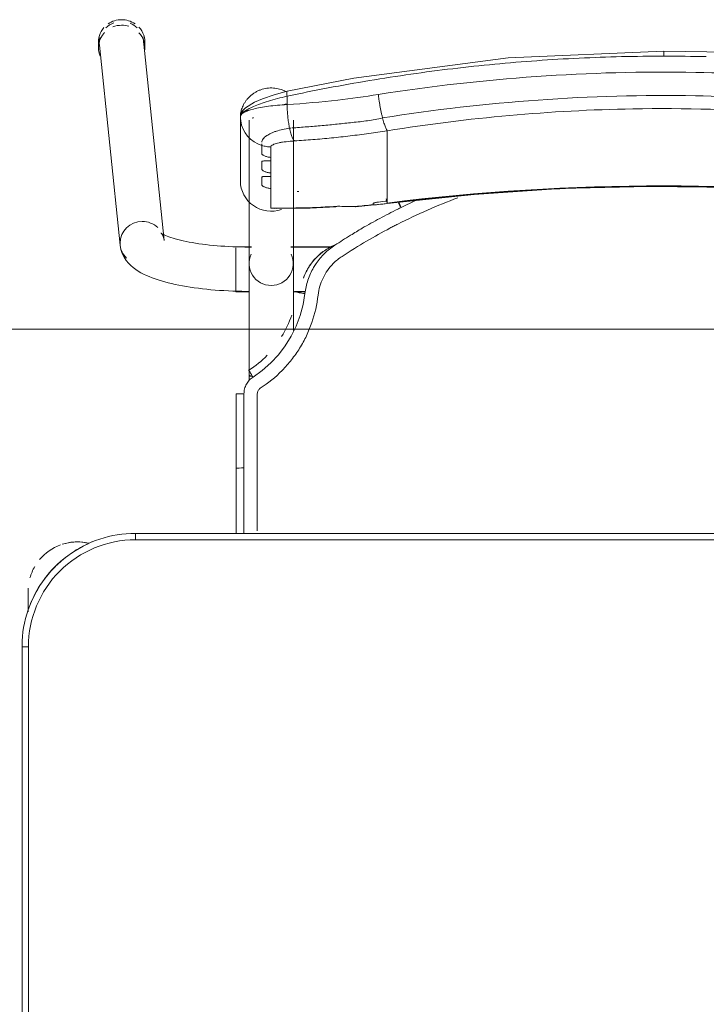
# Model space of a CAD drawing. Header units: metres. Extents: x 3 to 43.5, y -74 to -48.5.
# Tile 190 of 209: x 39.251 to 39.572, y -53.798 to -53.337. Entities that reach past the tile are written whole.
import ezdxf

# ---------------------------------------------------------------- set-up
doc = ezdxf.new("R2010")
doc.units = ezdxf.units.M
doc.layers.add('G-ANNO-SYMB', color=7, linetype='Continuous', lineweight=9)
doc.layers.add('I-FURN', color=7, linetype='Continuous', lineweight=18)

# ---------------------------------------------------------------- blocks, each defined once
blk = doc.blocks.new('ConjuntoParaAlunoTamanho6 - CJA06_ConjuntoParaAlunoTamanho6-V8-1PAV - FRIGORÍFICA')
at = {"layer": 'I-FURN', "color": 253, "true_color": 0xaaaaaa}
for p, q in [((-0.2643023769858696, 0.2945585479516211), (-0.2643023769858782, 0.2919703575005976)), ((-0.2335379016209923, 0.2018170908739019), (-0.2432124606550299, 0.295256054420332)), ((-0.2425404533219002, 0.2919703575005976), (-0.2425404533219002, 0.2945585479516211)), ((-0.2638023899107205, 0.2931241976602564), (-0.2541278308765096, 0.1996852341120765)), ((-0.1978999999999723, 0.2596939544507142), (-0.1978999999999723, 0.2296403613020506)), ((-0.1938499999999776, 0.2581242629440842), (-0.1938499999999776, 0.1909687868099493)), ((-0.1920690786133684, 0.2589589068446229), (-0.192024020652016, 0.2590556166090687)), ((-0.192024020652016, 0.2590556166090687), (-0.1919206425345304, 0.2594856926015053)), ((-0.1731499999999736, 0.190968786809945), (-0.1731499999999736, 0.2581242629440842)), ((-0.1973389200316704, 0.2558006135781), (-0.1966477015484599, 0.2539495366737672)), ((-0.1966476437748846, 0.2539494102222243), (-0.1956994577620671, 0.2522107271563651)), ((-0.1749254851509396, 0.2543538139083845), (-0.174369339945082, 0.2544094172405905)), ((-0.1292314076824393, 0.2438022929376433), (-0.1292314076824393, 0.253173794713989)), ((-0.1956994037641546, 0.2522106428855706), (-0.1945122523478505, 0.2506185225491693)), ((-0.1836599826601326, 0.2407252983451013), (-0.1836599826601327, 0.2390378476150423)), ((-0.1292314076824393, 0.2421389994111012), (-0.1292314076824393, 0.2438022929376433)), ((-0.1292314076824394, 0.2421389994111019), (-0.1292314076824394, 0.2365253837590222)), ((-0.1292314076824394, 0.2365253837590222), (-0.1292314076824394, 0.2348620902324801)), ((-0.1292314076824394, 0.2348620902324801), (-0.1292314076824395, 0.2292484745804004)), ((-0.1836599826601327, 0.2334483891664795), (-0.1836599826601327, 0.2317609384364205)), ((-0.1836599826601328, 0.2261714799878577), (-0.1836599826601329, 0.2170112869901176)), ((-0.1292314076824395, 0.2292484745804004), (-0.1292314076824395, 0.2275851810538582)), ((-0.1292314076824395, 0.2275851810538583), (-0.1292314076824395, 0.2219715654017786)), ((-0.1292314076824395, 0.2219715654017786), (-0.1292314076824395, 0.2203082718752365)), ((-0.1836599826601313, 0.2170112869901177), (-0.1818018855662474, 0.2167931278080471)), ((-0.1441419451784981, 0.2175731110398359), (-0.1292586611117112, 0.21915246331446)), ((-0.1159764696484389, 0.2204774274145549), (-0.1226984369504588, 0.2173238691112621)), ((-0.1927135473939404, 0.1989367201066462), (-0.1999999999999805, 0.1989367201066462)), ((-0.199999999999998, 0.1984449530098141), (-0.199999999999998, 0.1941086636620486)), ((-0.1927106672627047, 0.1987867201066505), (-0.1938499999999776, 0.1987867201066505)), ((-0.1938499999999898, 0.1987867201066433), (-0.1938499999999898, 0.1984502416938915)), ((-0.1938499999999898, 0.1984502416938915), (-0.1938499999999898, 0.1976441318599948)), ((-0.1549429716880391, 0.1987867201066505), (-0.1742893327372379, 0.1987867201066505)), ((-0.1547360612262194, 0.1989367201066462), (-0.1742864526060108, 0.1989367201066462)), ((-0.199999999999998, 0.1939272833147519), (-0.1999999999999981, 0.1857513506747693)), ((-0.1938499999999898, 0.1936664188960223), (-0.1938499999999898, 0.1916047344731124)), ((-0.1999999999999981, 0.1857279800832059), (-0.1999999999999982, 0.1792198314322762)), ((-0.1938499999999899, 0.1868796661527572), (-0.1938499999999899, 0.185819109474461)), ((-0.1938499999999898, 0.1840224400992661), (-0.1938499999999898, 0.1858191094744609)), ((-0.1938499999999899, 0.1780867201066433), (-0.1938499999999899, 0.1795051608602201)), ((-0.1999999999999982, 0.1791583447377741), (-0.1999999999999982, 0.1779367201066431)), ((-0.1999999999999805, 0.1779367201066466), (-0.1937679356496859, 0.1779367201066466)), ((-0.173232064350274, 0.1779367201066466), (-0.1675962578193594, 0.1779367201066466)), ((-0.1726767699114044, 0.1780867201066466), (-0.1675711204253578, 0.1780867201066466)), ((-0.1938499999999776, 0.1385735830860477), (-0.1938499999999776, 0.1364339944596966)), ((-0.19982526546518, 0.1302070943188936), (-0.1998241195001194, 0.09530095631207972)), ((-0.199816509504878, 0.06488258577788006), (-0.1998241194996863, 0.09530105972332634)), ((-0.1998241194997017, 0.09530105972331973), (-0.1998198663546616, 0.09528842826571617)), ((-0.196225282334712, 0.0955583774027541), (-0.1973810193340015, 0.09554367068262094)), ((0.2470000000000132, 0.06496651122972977), (-0.2469999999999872, 0.0649665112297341)), ((-0.2469999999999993, 0.06496651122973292), (-0.2469999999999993, 0.06196651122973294)), ((0.2470000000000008, 0.06496651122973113), (-0.2469999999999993, 0.06496651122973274)), ((-0.297125, 0.02878273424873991), (-0.297125, 0.0379715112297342)), ((-0.2971250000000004, 0.03797151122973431), (-0.2971250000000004, 0.02827850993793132)), ((-0.2999999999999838, 0.01196651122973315), (-0.2999999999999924, -0.3320334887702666)), ((-0.2999999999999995, 0.01196651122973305), (-0.2969999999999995, 0.01196651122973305)), ((-0.2999999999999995, 0.01196651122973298), (-0.3000000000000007, -0.3320334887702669))]:
    blk.add_line(p, q, dxfattribs=at)
at = {"layer": 'I-FURN', "color": 253, "true_color": 0xaaaaaa, "flags": 128}
for points in [[(0.0001000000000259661, 0.290399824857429), (-0.07266958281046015, 0.2872143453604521), (-0.1448601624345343, 0.277701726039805), (-0.1760326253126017, 0.2716064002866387)], [(0.1762326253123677, 0.2716064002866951), (0.1033140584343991, 0.2839819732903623), (0.03017500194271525, 0.2898535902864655), (0.0001000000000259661, 0.290399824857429)], [(-0.1760343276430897, 0.2716060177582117), (-0.1821754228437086, 0.2699680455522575), (-0.1876074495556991, 0.2681172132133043), (-0.1913128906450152, 0.2665180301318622), (-0.1955671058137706, 0.2639038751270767), (-0.1970794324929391, 0.2622558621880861), (-0.1976471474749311, 0.2611297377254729), (-0.1978999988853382, 0.2597125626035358)], [(-0.1760658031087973, 0.2692828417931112), (-0.1760658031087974, 0.2683125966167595), (-0.1760658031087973, 0.2673423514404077), (-0.1760658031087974, 0.2663721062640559), (-0.1760658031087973, 0.2654018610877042)], [(-0.1978999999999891, 0.258830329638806), (-0.1978999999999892, 0.2521805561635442), (-0.1978999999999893, 0.244667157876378), (-0.1978999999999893, 0.2371537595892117), (-0.1978999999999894, 0.2296403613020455)], [(-0.1978999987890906, 0.2446838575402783), (-0.197899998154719, 0.2521977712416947), (-0.1978999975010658, 0.2597116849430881)], [(-0.1978726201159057, 0.2588280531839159), (-0.1977587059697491, 0.2577280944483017), (-0.1973389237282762, 0.2558006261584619)], [(-0.1945121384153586, 0.2506183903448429), (-0.1931094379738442, 0.2492039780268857), (-0.191518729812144, 0.2479946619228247)], [(-0.1915186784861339, 0.2479946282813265), (-0.1897706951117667, 0.2470146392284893), (-0.1879002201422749, 0.2462823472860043)], [(-0.1878999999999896, 0.2424255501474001), (-0.1878999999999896, 0.2433897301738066), (-0.1878999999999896, 0.2443539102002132), (-0.1878999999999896, 0.2453180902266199), (-0.1878999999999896, 0.2462822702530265)], [(-0.1836599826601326, 0.2456094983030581), (-0.1836599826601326, 0.2443884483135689), (-0.1836599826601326, 0.2431673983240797), (-0.1836599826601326, 0.2419463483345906), (-0.1836599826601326, 0.2407252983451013)], [(-0.1878999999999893, 0.2351486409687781), (-0.1878999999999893, 0.2360322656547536), (-0.1878999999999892, 0.2369158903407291), (-0.1878999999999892, 0.2377995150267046), (-0.1878999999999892, 0.2386831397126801)], [(-0.1836599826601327, 0.2390378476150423), (-0.1836599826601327, 0.2376404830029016), (-0.1836599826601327, 0.2362431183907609), (-0.1836599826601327, 0.2348457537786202), (-0.1836599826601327, 0.2334483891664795)], [(-0.1878999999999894, 0.2278717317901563), (-0.1878999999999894, 0.2287553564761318), (-0.1878999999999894, 0.2296389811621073), (-0.1878999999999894, 0.2305226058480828), (-0.1878999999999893, 0.2314062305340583)], [(-0.1836599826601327, 0.2317609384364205), (-0.1836599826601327, 0.2303635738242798), (-0.1836599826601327, 0.2289662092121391), (-0.1836599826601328, 0.2275688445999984), (-0.1836599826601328, 0.2261714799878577)], [(-0.1292586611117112, 0.21915246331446), (-0.08865069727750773, 0.2234198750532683), (-0.04790057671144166, 0.2260954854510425), (-0.007073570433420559, 0.2271749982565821), (0.03376492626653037, 0.2266566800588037), (0.07454949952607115, 0.2245413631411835), (0.1152148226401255, 0.220832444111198), (0.1294586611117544, 0.21915246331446)], [(-0.1811141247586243, 0.2167731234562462), (-0.1653257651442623, 0.2170099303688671), (-0.1533056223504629, 0.2176050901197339)], [(-0.1358999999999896, 0.2186998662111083), (-0.1358999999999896, 0.218777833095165), (-0.1358999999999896, 0.2188557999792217), (-0.1358999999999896, 0.2189337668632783), (-0.1358999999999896, 0.219011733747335)], [(-0.1292314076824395, 0.2203082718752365), (-0.1292314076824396, 0.2200743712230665), (-0.1292314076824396, 0.2198404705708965), (-0.1292314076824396, 0.2196065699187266), (-0.1292314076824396, 0.2193726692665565)], [(-0.2335379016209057, 0.201817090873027), (-0.2337286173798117, 0.2028696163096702), (-0.2340307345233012, 0.2037613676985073), (-0.2343720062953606, 0.2044473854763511), (-0.2346851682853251, 0.2049236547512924), (-0.2349211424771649, 0.2052118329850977), (-0.2350504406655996, 0.2053439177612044), (-0.2350704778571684, 0.2053619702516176)], [(-0.2350704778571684, 0.2053619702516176), (-0.2350077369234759, 0.2053133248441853), (-0.2348200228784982, 0.2051835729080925), (-0.2345106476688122, 0.2049931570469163), (-0.2340848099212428, 0.2047580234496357), (-0.2335484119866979, 0.2044905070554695), (-0.2329074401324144, 0.2042001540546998), (-0.2321676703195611, 0.2038943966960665), (-0.2313345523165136, 0.2035790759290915), (-0.2304131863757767, 0.2032588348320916), (-0.2294083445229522, 0.2029374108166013), (-0.2283245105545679, 0.2026178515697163), (-0.2271659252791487, 0.2023026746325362), (-0.2259366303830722, 0.2019939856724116), (-0.2246405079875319, 0.2016935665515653), (-0.2232813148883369, 0.2014029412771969), (-0.2218627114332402, 0.2011234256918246), (-0.22038828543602, 0.200856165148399), (-0.2188615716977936, 0.2006021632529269), (-0.2172860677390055, 0.2003623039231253), (-0.2156652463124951, 0.2001373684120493), (-0.2140025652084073, 0.1999280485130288), (-0.2123014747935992, 0.1997349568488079), (-0.2105654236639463, 0.1995586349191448), (-0.2087978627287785, 0.1993995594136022), (-0.2070022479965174, 0.199258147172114), (-0.2051820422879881, 0.1991347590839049), (-0.2033407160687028, 0.1990297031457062), (-0.2014817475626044, 0.1989432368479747), (-0.1996086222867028, 0.1988755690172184), (-0.1977248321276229, 0.1988268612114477), (-0.1958338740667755, 0.1987972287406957), (-0.193939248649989, 0.1987867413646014), (-0.1938499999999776, 0.1987867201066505)], [(-0.2541278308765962, 0.1996852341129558), (-0.2537524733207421, 0.1976222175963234), (-0.2531060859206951, 0.1957226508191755), (-0.2522614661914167, 0.1940331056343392), (-0.2512866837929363, 0.1925592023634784), (-0.2502318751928, 0.1912808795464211), (-0.2491278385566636, 0.1901677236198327), (-0.2479903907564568, 0.1891887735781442), (-0.2468256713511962, 0.1883170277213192), (-0.2456343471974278, 0.1875306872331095), (-0.2444143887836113, 0.1868128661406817), (-0.2431627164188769, 0.1861507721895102), (-0.2418761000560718, 0.1855348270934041), (-0.2405516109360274, 0.184957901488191), (-0.2391868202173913, 0.1844147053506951), (-0.2377798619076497, 0.1839013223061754), (-0.236329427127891, 0.1834148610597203), (-0.2348347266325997, 0.1829531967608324), (-0.2332954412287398, 0.1825147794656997), (-0.231711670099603, 0.182098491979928), (-0.2300838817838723, 0.18170354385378), (-0.228412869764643, 0.1813293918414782), (-0.226699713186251, 0.1809756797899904), (-0.2249457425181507, 0.1806421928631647), (-0.2231525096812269, 0.1803288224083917), (-0.2213217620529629, 0.1800355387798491), (-0.2194554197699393, 0.1797623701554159), (-0.217555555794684, 0.1795093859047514), (-0.215624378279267, 0.1792766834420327), (-0.2136642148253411, 0.1790643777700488), (-0.2116774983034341, 0.1788725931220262), (-0.2096667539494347, 0.1787014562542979), (-0.207634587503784, 0.1785510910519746), (-0.2055836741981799, 0.1784216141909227), (-0.2035167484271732, 0.1783131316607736), (-0.2014365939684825, 0.178225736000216), (-0.1993460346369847, 0.1781595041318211), (-0.1972479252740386, 0.1781144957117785), (-0.1951451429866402, 0.1780907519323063), (-0.1938499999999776, 0.1780867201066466)], [(-0.1938499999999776, 0.1385735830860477), (-0.1938499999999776, 0.1405709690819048), (-0.1938499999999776, 0.1425707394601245), (-0.1938499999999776, 0.1445696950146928), (-0.1938499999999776, 0.1465646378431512), (-0.1938499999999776, 0.1485523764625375), (-0.1938499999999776, 0.1505297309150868), (-0.1938499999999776, 0.1524935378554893), (-0.1938499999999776, 0.1544406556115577), (-0.1938499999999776, 0.1563679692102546), (-0.1938499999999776, 0.1582723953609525), (-0.1938499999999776, 0.1601508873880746), (-0.1938499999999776, 0.1620004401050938), (-0.1938499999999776, 0.1638180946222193), (-0.1938499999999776, 0.1656009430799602), (-0.1938499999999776, 0.1673461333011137), (-0.1938499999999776, 0.1690508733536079), (-0.1938499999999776, 0.170712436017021), (-0.1938499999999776, 0.1723281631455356), (-0.1938499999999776, 0.1738954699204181), (-0.1938499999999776, 0.1754118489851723), (-0.1938499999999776, 0.1768748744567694), (-0.1938499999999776, 0.1782822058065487), (-0.1938499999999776, 0.1796315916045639), (-0.1938499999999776, 0.1809208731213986), (-0.1938499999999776, 0.1821479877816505), (-0.1938499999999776, 0.1833109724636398), (-0.1938499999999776, 0.1844079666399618), (-0.1938499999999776, 0.1854372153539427), (-0.1938499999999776, 0.1863970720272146), (-0.1938499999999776, 0.1872860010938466), (-0.1938499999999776, 0.188102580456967), (-0.1938499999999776, 0.1888455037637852), (-0.1938499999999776, 0.1895135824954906), (-0.1938499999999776, 0.1901057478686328), (-0.1938499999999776, 0.1906210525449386), (-0.1938499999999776, 0.1909687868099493)], [(-0.1731499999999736, 0.190968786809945), (-0.1731499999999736, 0.1905139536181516), (-0.1731499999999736, 0.1899816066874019), (-0.1731499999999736, 0.1893725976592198), (-0.1731499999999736, 0.1886879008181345), (-0.1731499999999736, 0.1879286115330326), (-0.1731499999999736, 0.1870959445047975), (-0.1731499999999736, 0.1861912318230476), (-0.1731499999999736, 0.1852159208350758), (-0.1731499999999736, 0.1841715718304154), (-0.1731499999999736, 0.1830598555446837), (-0.1731499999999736, 0.1818825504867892), (-0.1731499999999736, 0.1806415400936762), (-0.1731499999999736, 0.1793388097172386), (-0.1731499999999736, 0.1779764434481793), (-0.1731499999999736, 0.1765566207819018), (-0.1731499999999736, 0.1750816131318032), (-0.1731499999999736, 0.1735537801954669), (-0.1731499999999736, 0.1719755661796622), (-0.1731499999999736, 0.1703494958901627), (-0.1731499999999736, 0.1686781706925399), (-0.1731499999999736, 0.1669642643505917), (-0.1731499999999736, 0.1652105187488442), (-0.1731499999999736, 0.163419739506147), (-0.1731499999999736, 0.1615947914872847), (-0.1731499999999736, 0.1597385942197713)], [(-0.1684099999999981, 0.1843835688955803), (-0.1684099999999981, 0.1843688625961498), (-0.1684099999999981, 0.1843541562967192), (-0.1684099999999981, 0.1843394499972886), (-0.1684099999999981, 0.184324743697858)], [(-0.1677424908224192, 0.1770641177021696), (-0.1686080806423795, 0.1718750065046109), (-0.1699665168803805, 0.1667882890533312), (-0.1718069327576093, 0.1618511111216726), (-0.1741455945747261, 0.1571266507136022), (-0.1769279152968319, 0.1526472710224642), (-0.1801293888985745, 0.1484554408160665), (-0.183741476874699, 0.1446112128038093), (-0.1877058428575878, 0.1411317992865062), (-0.1919863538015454, 0.1380495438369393)], [(-0.1962270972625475, 0.1302521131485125), (-0.1962262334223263, 0.1233088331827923), (-0.1962256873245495, 0.1163650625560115), (-0.1962254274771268, 0.1094205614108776), (-0.1962253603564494, 0.1024936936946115), (-0.1962252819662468, 0.09555841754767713)], [(-0.1973810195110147, 0.09554367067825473), (-0.1984075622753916, 0.09550450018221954), (-0.1992035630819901, 0.09544490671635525), (-0.199690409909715, 0.09537093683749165), (-0.1998241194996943, 0.09530106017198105)], [(-0.2469999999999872, 0.0649665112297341), (-0.2491194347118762, 0.06492411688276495), (-0.2512354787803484, 0.06479700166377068), (-0.253344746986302, 0.06458536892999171), (-0.2554438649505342, 0.06428955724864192), (-0.2575294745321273, 0.06391003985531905), (-0.2595982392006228, 0.06344742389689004), (-0.2616468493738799, 0.06290244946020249), (-0.2636720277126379, 0.06227598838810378), (-0.2656705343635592, 0.0615690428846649), (-0.2676391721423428, 0.0607827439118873), (-0.2695747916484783, 0.05991834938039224), (-0.2714742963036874, 0.05897724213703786), (-0.273334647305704, 0.05796092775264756), (-0.2751528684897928, 0.05687103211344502), (-0.2769260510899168, 0.05570929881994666), (-0.2786513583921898, 0.05447758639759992), (-0.2803260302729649, 0.05317786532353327), (-0.2819473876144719, 0.05181221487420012), (-0.2835128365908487, 0.05038281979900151), (-0.2850198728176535, 0.04889196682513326), (-0.2864660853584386, 0.04734204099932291), (-0.2878491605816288, 0.04573552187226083), (-0.289166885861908, 0.04407497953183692), (-0.2904171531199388, 0.04236307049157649), (-0.2915979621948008, 0.04060253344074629), (-0.29270742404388, 0.03879618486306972), (-0.2937437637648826, 0.03694691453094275), (-0.2947053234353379, 0.03505768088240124), (-0.2955905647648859, 0.03313150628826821), (-0.2963980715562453, 0.03117147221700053), (-0.2971265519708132, 0.02918071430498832), (-0.2977748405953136, 0.02716241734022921), (-0.2983419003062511, 0.02511981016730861), (-0.2988268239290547, 0.02305616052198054), (-0.2992288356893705, 0.02097476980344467), (-0.2995472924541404, 0.01887896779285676), (-0.2997816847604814, 0.01677210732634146), (-0.2999316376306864, 0.01465755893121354), (-0.2999969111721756, 0.0125387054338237), (-0.2999999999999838, 0.01196651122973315)], [(0.2469999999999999, 0.0619665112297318), (0.1234999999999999, 0.0619665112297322), (-1.453485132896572e-16, 0.06196651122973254), (-0.1235000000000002, 0.06196651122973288), (-0.2470000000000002, 0.06196651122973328)], [(-0.2469999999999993, 0.06196651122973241), (-0.1234999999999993, 0.0619665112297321), (7.44471151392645e-16, 0.06196651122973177), (0.1235000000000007, 0.06196651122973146), (0.2470000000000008, 0.06196651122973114)], [(-0.2971249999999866, 0.0379715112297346), (-0.2971249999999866, 0.03795791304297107), (-0.2971249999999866, 0.03791714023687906), (-0.2971249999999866, 0.03784925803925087), (-0.2971249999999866, 0.03775437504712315), (-0.2971249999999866, 0.03763264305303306), (-0.2971249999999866, 0.03748425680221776), (-0.2971249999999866, 0.03730945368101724), (-0.2971249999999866, 0.03710851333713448), (-0.2971249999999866, 0.03688175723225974), (-0.2971249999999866, 0.0366295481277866), (-0.2971249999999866, 0.03635228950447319), (-0.2971249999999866, 0.03605042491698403), (-0.2971249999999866, 0.03572443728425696), (-0.2971249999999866, 0.03537484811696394), (-0.2971249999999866, 0.03500221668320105), (-0.2971249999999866, 0.03460713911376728), (-0.2971249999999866, 0.03419024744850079), (-0.2971249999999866, 0.03375220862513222), (-0.2971249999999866, 0.03329372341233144), (-0.2971249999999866, 0.03281552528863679), (-0.2971249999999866, 0.03231837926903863), (-0.2971249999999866, 0.03180308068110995), (-0.2971249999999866, 0.03127045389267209), (-0.2971249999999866, 0.03072135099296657), (-0.2971249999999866, 0.03015665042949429), (-0.2971249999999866, 0.02957725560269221), (-0.2971249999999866, 0.02898409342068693)], [(-0.2970000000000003, 0.01196651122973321), (-0.2970000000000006, -0.0740334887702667), (-0.2970000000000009, -0.1600334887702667), (-0.297000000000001, -0.2460334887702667), (-0.2970000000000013, -0.3320334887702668)], [(-0.2970000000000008, -0.3320334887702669), (-0.2970000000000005, -0.2460334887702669), (-0.2970000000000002, -0.1600334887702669), (-0.2969999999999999, -0.07403348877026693), (-0.2969999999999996, 0.01196651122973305)]]:
    blk.add_lwpolyline(points, dxfattribs=at)
at = {"layer": 'I-FURN', "color": 253, "true_color": 0xaaaaaa}
for centre, radius, start, end in [((-0.2470000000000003, 0.01196651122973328), 0.05000000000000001, 89.99999999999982, 179.9999999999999), ((-0.2469999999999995, 0.01196651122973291), 0.05, 90.00000000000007, 180.0000000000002), ((-0.274125, 0.03797151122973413), 0.02299999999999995, 76.78757610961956, 107.9999999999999), ((-0.274125, 0.03797151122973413), 0.02299999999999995, 76.40433790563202, 104.4669156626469), ((-0.2469999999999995, 0.01196651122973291), 0.05300000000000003, 112.4999999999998, 122.6999338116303), ((-0.274125, 0.03797151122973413), 0.02300000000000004, 109.9274386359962, 140.0230900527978), ((-0.2469999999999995, 0.01196651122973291), 0.05300000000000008, 127.1606960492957, 143.1496439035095), ((-0.274125, 0.03797151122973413), 0.02300000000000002, 149.9762060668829, 164.3449802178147), ((-0.274125, 0.03797151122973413), 0.023, 176.566897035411, 179.9999999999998), ((-0.2469999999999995, 0.01196651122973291), 0.05300000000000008, 147.3000658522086, 157.4999999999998)]:
    blk.add_arc(centre, radius, start, end, dxfattribs=at)
for centre, major_axis, ratio, start_param, end_param in [((-0.2534214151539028, 0.2945585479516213), (0.01088096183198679, 0), 0.9659258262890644, 1.570796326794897, 2.185057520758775), ((-0.2534214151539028, 0.2945585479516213), (0.01088096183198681, 0), 0.9659258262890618, 0.9594267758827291, 1.570796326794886), ((-0.2534214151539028, 0.2945585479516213), (0.01088096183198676, 0), 0.9659258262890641, 2.438822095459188, 3.243524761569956), ((-0.2535074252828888, 0.2941901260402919), (0.01029496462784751, 0.001065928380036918), 0.9671584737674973, 1.815725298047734, 2.256388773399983), ((-0.2534214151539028, 0.2919703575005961), (0.01088096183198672, 0), 0.9659258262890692, 1.570796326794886, 1.965237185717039), ((-0.2534214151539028, 0.2919703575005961), (0.01088096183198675, 0), 0.9659258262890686, 1.257623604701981, 1.559899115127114), ((-0.2535074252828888, 0.2941901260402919), (0.01029496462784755, 0.001065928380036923), 0.9671584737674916, 0.6855924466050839, 1.060104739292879), ((-0.2534214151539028, 0.2945585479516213), (0.01088096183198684, 0), 0.9659258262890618, 6.170166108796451, 7.02045695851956), ((-0.2534214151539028, 0.2919703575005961), (0.01088096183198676, 0), 0.965925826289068, 2.404267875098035, 3.526261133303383), ((-0.2535074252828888, 0.2941901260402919), (0.01029496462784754, 0.001065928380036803), 0.9671584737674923, 2.780210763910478, 3.141592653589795), ((-0.2534214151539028, 0.2919703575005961), (0.0108809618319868, 0), 0.9659258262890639, 6.182855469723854, 7.015453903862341), ((-0.2535074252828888, 0.2941901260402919), (0.01029496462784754, 0.001065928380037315), 0.9671584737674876, 6.183379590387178, 6.464027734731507), ((-0.1834999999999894, 0.2296403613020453), (-0.01439999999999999, 1.543589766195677e-16), 0.9781476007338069, 0, 1.909657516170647), ((9.999999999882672e-05, -0.7715866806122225), (1.021100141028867, 0), 0.9781476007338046, 1.44377104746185, 1.697821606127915), ((9.999999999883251e-05, -0.7711708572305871), (1.0208981, 0), 0.9781476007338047, 1.443771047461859, 1.697821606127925), ((-0.1792715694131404, 0.6012766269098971), (0.385, 0), 0.9781476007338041, 4.732926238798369, 4.735012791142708), ((-0.1304982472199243, 0.2290753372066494), (-0.001239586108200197, 0.009922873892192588), 0.02633907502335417, 2.463315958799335, 2.78923363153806), ((-0.1792715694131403, 0.6033557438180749), (0.3949999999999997, 0), 0.978147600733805, 4.701278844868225, 4.780292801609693), ((-0.1450124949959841, 0.2275351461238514), (-0.0008705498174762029, 0.009962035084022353), 0.01850094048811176, 2.95752618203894, 3.350225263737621), ((-0.1792715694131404, 0.6026280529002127), (0.3949999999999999, 0), 0.9781476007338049, 4.801491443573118, 4.82254091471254), ((-0.1792715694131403, 0.6035636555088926), (0.3950000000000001, 0), 0.9781476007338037, 4.828782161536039, 4.83941425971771), ((-0.1792715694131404, 0.6022122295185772), (0.3947979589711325, 0), 0.9781476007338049, 4.828841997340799, 4.839414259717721), ((-0.2438328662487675, 0.2007511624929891), (0.01029496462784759, 0.001065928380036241), 0.9671584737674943, 1.4709906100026, 3.041786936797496), ((-0.2438328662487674, 0.2007511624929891), (0.01029496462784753, 0.001065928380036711), 0.9671584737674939, 0.6855924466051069, 1.470990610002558), ((-0.2438328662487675, 0.200751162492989), (0.01029496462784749, 0.001065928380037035), 0.9671584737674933, 3.041786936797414, 3.827185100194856), ((-0.1834999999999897, 0.1909687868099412), (0.01035000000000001, 0), 0.9781476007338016, 2.686586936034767, 4.712388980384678), ((-0.1834999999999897, 0.1909687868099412), (0.01035000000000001, 0), 0.9781476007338, 4.712388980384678, 6.738191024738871), ((-0.1834999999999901, 0.1385735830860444), (0.01035000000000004, 0), 0.06975647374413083, 2.648424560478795, 3.665191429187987)]:
    blk.add_ellipse(centre, major_axis=major_axis, ratio=ratio, start_param=start_param, end_param=end_param, dxfattribs=at)
for points in [[(0.0001000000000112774, 0.2903571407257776), (0.0001000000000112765, 0.2902912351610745), (0.0001000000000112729, 0.2900051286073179), (0.0001000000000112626, 0.2891558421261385), (0.0001000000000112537, 0.2884139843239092), (0.0001000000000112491, 0.2880248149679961)], [(-0.0592946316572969, 0.2859072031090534), (-0.06587565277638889, 0.2854382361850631), (-0.07244736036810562, 0.2848919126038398), (-0.07900653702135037, 0.2842687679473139)], [(-0.03952650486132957, 0.2870815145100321), (-0.04612297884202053, 0.2867677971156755), (-0.05271335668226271, 0.2863761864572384), (-0.05929442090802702, 0.2859072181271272)], [(-0.01972185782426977, 0.2877884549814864), (-0.02632733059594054, 0.2876310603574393), (-0.03292992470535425, 0.2873952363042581), (-0.03952642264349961, 0.2870815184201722)], [(0.0001000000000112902, 0.2880248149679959), (-0.006508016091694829, 0.288024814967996), (-0.01311637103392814, 0.2879458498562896), (-0.01972184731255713, 0.2877884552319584)], [(0.01992242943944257, 0.287788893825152), (0.01331661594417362, 0.287946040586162), (0.006708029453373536, 0.2880248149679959), (0.0001000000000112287, 0.288024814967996)], [(-0.09864346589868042, 0.2821693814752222), (-0.1051744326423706, 0.2813931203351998), (-0.1116896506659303, 0.2805405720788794), (-0.1181860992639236, 0.2796131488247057)], [(-0.07900690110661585, 0.2842687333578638), (-0.08556602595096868, 0.2836455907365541), (-0.09211261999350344, 0.282945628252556), (-0.09864346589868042, 0.2821693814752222)], [(-0.1376161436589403, 0.2766076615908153), (-0.1440720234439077, 0.275531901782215), (-0.150506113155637, 0.2743826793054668), (-0.1569153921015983, 0.2731614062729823)], [(-0.1181862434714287, 0.2796131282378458), (-0.1246826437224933, 0.2786857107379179), (-0.131160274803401, 0.2776834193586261), (-0.1376161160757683, 0.2766076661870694)], [(-0.1569155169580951, 0.2731613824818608), (-0.163324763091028, 0.2719401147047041), (-0.1697091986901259, 0.270646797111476), (-0.1760658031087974, 0.2692828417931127)], [(-0.1334597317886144, 0.2700975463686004), (-0.1333915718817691, 0.2695629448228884), (-0.1332445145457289, 0.2684805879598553), (-0.1329950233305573, 0.2668394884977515), (-0.13271980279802, 0.2652023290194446), (-0.1324223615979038, 0.2635911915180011), (-0.1321069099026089, 0.2620269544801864), (-0.1317774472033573, 0.2605307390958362), (-0.131551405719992, 0.2595920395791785), (-0.1314375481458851, 0.2591403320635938)], [(-0.176065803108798, 0.2654018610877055), (-0.1791352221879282, 0.2652333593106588), (-0.1850371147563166, 0.2646984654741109), (-0.1921907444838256, 0.2633749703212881), (-0.1968242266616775, 0.2616500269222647), (-0.1978999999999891, 0.2603482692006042), (-0.1978999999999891, 0.2596939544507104)], [(-0.1760890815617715, 0.2657671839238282), (-0.1766991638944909, 0.2656103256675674), (-0.1773066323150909, 0.2654480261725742), (-0.1779078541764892, 0.265281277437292)], [(-0.176065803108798, 0.2654018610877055), (-0.1760589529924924, 0.2649819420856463), (-0.1760367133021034, 0.2641342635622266), (-0.1759782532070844, 0.2628495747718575), (-0.1758952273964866, 0.2615619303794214), (-0.175788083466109, 0.2602816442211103), (-0.17565767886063, 0.2590190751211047), (-0.1755052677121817, 0.2577841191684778), (-0.1753320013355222, 0.2565866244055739), (-0.175139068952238, 0.255436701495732), (-0.17499849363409, 0.2547076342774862), (-0.1749255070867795, 0.2543539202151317)], [(-0.1292314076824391, 0.2531737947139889), (-0.1293198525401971, 0.253273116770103), (-0.1295044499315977, 0.2535308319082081), (-0.1298007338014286, 0.2540876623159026), (-0.1301127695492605, 0.2548082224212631), (-0.130436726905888, 0.2556848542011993), (-0.1307683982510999, 0.2567045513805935), (-0.1311037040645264, 0.2578555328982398), (-0.1313268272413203, 0.2587010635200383), (-0.1314375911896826, 0.259140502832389)], [(-0.1749255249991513, 0.2543540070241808), (-0.1748359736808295, 0.2539200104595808), (-0.1746487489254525, 0.2530845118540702), (-0.1743466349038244, 0.2519451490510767), (-0.1740270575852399, 0.2509327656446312), (-0.1736938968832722, 0.2500587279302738), (-0.1733510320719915, 0.2493354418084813), (-0.1730027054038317, 0.2487702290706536), (-0.1727696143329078, 0.2485030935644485), (-0.1726535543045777, 0.2483980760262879)], [(-0.1639821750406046, 0.2490156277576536), (-0.1668748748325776, 0.2487818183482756), (-0.1697656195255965, 0.2485760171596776), (-0.1726535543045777, 0.2483980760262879)], [(-0.1596417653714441, 0.2493873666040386), (-0.161088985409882, 0.249256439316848), (-0.1625358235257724, 0.2491325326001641), (-0.1639821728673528, 0.2490156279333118)], [(-0.1552990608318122, 0.2498012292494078), (-0.1567469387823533, 0.2496562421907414), (-0.1581945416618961, 0.2495182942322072), (-0.1596417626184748, 0.2493873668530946)], [(-0.1509547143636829, 0.2502573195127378), (-0.1524030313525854, 0.2500982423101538), (-0.1538511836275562, 0.249946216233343), (-0.1552990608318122, 0.2498012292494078)], [(-0.1466093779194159, 0.2507557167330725), (-0.1480579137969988, 0.2505825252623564), (-0.1495063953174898, 0.2504163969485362), (-0.1509547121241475, 0.2502573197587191)], [(-0.1422637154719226, 0.2512964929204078), (-0.143712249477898, 0.2511091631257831), (-0.1451608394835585, 0.2509289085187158), (-0.1466093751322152, 0.2507557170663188)], [(-0.1879001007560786, 0.2462823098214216), (-0.1875579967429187, 0.2461749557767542), (-0.1868655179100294, 0.2459854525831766), (-0.1858079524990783, 0.2457777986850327), (-0.1847375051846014, 0.245647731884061), (-0.1840192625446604, 0.2456134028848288), (-0.1836599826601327, 0.2456094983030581)], [(-0.09624535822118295, 0.2218352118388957), (-0.1058408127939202, 0.2182510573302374), (-0.1151956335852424, 0.2141430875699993), (-0.124341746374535, 0.2095039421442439)], [(-0.1539742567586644, 0.2177192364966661), (-0.1534937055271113, 0.2175210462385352), (-0.1529962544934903, 0.2175770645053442), (-0.1524701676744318, 0.2178778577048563)], [(-0.1524701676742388, 0.2178778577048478), (-0.1511336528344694, 0.2178205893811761), (-0.148400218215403, 0.2177478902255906), (-0.1455629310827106, 0.2177625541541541), (-0.1441226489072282, 0.217792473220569)], [(-0.1243563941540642, 0.2165087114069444), (-0.127170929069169, 0.2151169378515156), (-0.132758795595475, 0.2122360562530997), (-0.1382577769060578, 0.2091620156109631), (-0.140984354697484, 0.2075760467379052)], [(-0.1358494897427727, 0.2186013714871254), (-0.135866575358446, 0.2186169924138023), (-0.1358918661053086, 0.2186492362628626), (-0.1359000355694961, 0.2186828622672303), (-0.1358999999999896, 0.2186998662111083)], [(-0.1358999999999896, 0.219011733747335), (-0.1358974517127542, 0.2190478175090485), (-0.135862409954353, 0.2191208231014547), (-0.1357253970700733, 0.2192307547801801), (-0.1354877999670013, 0.2193475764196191), (-0.1351772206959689, 0.2194610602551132), (-0.1347943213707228, 0.2195675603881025), (-0.1343570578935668, 0.2196652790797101), (-0.1339016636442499, 0.2197447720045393), (-0.1335709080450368, 0.2197895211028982), (-0.1333999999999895, 0.2198095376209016)], [(-0.1226979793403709, 0.2173232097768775), (-0.1229747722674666, 0.2171883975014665), (-0.1235279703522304, 0.2169178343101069), (-0.124080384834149, 0.2166453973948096), (-0.1243563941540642, 0.2165087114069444)], [(-0.1233517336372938, 0.2181258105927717), (-0.1235632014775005, 0.218556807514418), (-0.1237665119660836, 0.2189779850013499), (-0.1239462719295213, 0.2193574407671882)], [(-0.1228881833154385, 0.2172303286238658), (-0.1230391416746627, 0.2175280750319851), (-0.1231915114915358, 0.2178323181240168), (-0.1233396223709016, 0.2181318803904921)], [(-0.1279827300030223, 0.2076228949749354), (-0.1315664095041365, 0.205741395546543), (-0.1388903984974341, 0.2016844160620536), (-0.1465126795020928, 0.1969783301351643), (-0.1503956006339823, 0.1944471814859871)], [(-0.140984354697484, 0.2075760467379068), (-0.1418838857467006, 0.2070440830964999), (-0.1436780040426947, 0.2059695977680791), (-0.1454617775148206, 0.2048741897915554), (-0.1463509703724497, 0.2043213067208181)], [(-0.124341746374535, 0.2095039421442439), (-0.1249439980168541, 0.2091985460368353), (-0.1261530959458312, 0.2085797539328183), (-0.127371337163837, 0.2079446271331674), (-0.1279827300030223, 0.2076228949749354)], [(-0.1463764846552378, 0.2043055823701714), (-0.1476209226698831, 0.2035451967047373), (-0.1501008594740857, 0.2020049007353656), (-0.1525577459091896, 0.2004277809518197), (-0.1537794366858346, 0.1996302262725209)], [(-0.1650109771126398, 0.1907575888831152), (-0.164470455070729, 0.191508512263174), (-0.163310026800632, 0.1929545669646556), (-0.161349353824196, 0.1949320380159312), (-0.1591901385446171, 0.1966947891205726), (-0.1576358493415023, 0.1977121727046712), (-0.1568341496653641, 0.1981787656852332)], [(-0.1537794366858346, 0.1996302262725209), (-0.1554966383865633, 0.198508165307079), (-0.1586948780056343, 0.195943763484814), (-0.1613359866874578, 0.1928020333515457), (-0.1624994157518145, 0.191104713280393)], [(-0.1568013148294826, 0.1981978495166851), (-0.1558667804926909, 0.1987398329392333), (-0.1549495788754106, 0.1991963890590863), (-0.1540560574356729, 0.1995837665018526)], [(-0.1503956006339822, 0.194447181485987), (-0.1511343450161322, 0.1939646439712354), (-0.1525553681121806, 0.1929255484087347), (-0.1538574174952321, 0.191743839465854), (-0.1544771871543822, 0.1911186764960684)], [(-0.1637112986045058, 0.1892355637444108), (-0.1647895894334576, 0.1873763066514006), (-0.1665590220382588, 0.1834307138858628), (-0.1674964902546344, 0.1792013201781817), (-0.1677424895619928, 0.1770639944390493)], [(-0.1624994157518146, 0.1911047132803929), (-0.1627133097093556, 0.1907999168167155), (-0.1631293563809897, 0.1901833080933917), (-0.1635214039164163, 0.1895535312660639), (-0.1637112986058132, 0.1892355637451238)], [(-0.1544771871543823, 0.1911186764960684), (-0.1564547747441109, 0.1891182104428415), (-0.1596892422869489, 0.1845226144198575), (-0.1612418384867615, 0.1791461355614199), (-0.1615632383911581, 0.1763592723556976)], [(-0.1677424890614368, 0.1770642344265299), (-0.1682328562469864, 0.1771200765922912), (-0.1692131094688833, 0.1772481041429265), (-0.1704566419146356, 0.1774597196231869), (-0.1712817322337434, 0.1776583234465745), (-0.1714682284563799, 0.1777616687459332), (-0.1714634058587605, 0.1778021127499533)], [(-0.1739147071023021, 0.1669853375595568), (-0.175121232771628, 0.1634756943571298), (-0.1767079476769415, 0.160111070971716), (-0.1786363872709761, 0.1569620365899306)], [(-0.1854029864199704, 0.1482281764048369), (-0.1879709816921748, 0.1455767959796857), (-0.1908368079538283, 0.1432074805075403), (-0.1939136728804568, 0.1411945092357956)], [(-0.1939136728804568, 0.1411945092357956), (-0.1939293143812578, 0.1411928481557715), (-0.1938540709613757, 0.1410265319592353), (-0.1934388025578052, 0.1403259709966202), (-0.192784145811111, 0.1392806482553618), (-0.1922544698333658, 0.1384598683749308), (-0.1919863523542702, 0.1380495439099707)], [(-0.1919863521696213, 0.1380501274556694), (-0.1926489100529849, 0.1376179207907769), (-0.1938268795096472, 0.136629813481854), (-0.195191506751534, 0.1347279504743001), (-0.1960368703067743, 0.1325520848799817), (-0.1962246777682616, 0.1310361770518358), (-0.1962270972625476, 0.1302521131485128)], [(-0.196227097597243, 0.1302520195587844), (-0.1967197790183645, 0.1302517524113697), (-0.1976969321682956, 0.1302488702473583), (-0.1989137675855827, 0.1302381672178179), (-0.1996945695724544, 0.1302227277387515), (-0.1998445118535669, 0.1302108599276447), (-0.1998210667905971, 0.1302049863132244)], [(-0.1998210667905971, 0.1302049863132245), (-0.1998207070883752, 0.124380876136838), (-0.1998194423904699, 0.1127324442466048), (-0.1998196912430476, 0.1010983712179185), (-0.1998198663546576, 0.09528842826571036)], [(-0.1998180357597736, 0.121469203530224), (-0.1998182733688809, 0.1243806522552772), (-0.1998185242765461, 0.1272925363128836), (-0.1998187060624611, 0.1302043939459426)], [(-0.1886288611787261, 0.1327672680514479), (-0.1888420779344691, 0.1326285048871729), (-0.1892217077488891, 0.1323105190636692), (-0.1896640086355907, 0.1316970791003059), (-0.1899394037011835, 0.1309924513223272), (-0.1900005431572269, 0.1305014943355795), (-0.1900014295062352, 0.130247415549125)], [(-0.1998174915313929, 0.095284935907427), (-0.1998173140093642, 0.101095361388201), (-0.1998171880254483, 0.1069128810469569), (-0.1998174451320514, 0.112733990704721)], [(-0.1998198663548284, 0.09528842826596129), (-0.1998199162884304, 0.08515314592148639), (-0.1998200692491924, 0.07501788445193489), (-0.1998200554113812, 0.06488260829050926)], [(-0.199817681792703, 0.06488260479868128), (-0.1998176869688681, 0.068367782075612), (-0.1998176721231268, 0.07185295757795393), (-0.1998176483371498, 0.07533813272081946)]]:
    blk.add_open_spline(points, degree=3, dxfattribs=at)
for points, knots in [([(-0.1334597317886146, 0.2700975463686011), (-0.0847039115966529, 0.2777950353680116), (0.005190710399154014, 0.2841531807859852), (0.09465608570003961, 0.2762553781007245), (0.1336597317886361, 0.2700975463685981)], [-1, -1, -1, -1, -0.4444444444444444, 0, 0, 0, 0]), ([(-0.1978999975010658, 0.2597116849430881), (-0.1978992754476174, 0.2601895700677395), (-0.197828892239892, 0.2612672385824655), (-0.1974722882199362, 0.2628706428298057), (-0.1969498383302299, 0.2642975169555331), (-0.1964165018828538, 0.2654260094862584), (-0.1958545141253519, 0.2663723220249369), (-0.1953379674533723, 0.2671148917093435), (-0.1949214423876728, 0.2676569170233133), (-0.1944708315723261, 0.2681916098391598), (-0.1938161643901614, 0.2689006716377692), (-0.1929067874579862, 0.2697547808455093), (-0.1918973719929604, 0.2705252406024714), (-0.1910486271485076, 0.271071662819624), (-0.1903984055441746, 0.2714415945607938), (-0.1897348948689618, 0.2717736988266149), (-0.1888273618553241, 0.2721720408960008), (-0.1871898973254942, 0.2727458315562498), (-0.1847401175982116, 0.2732046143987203), (-0.1817407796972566, 0.2731518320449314), (-0.179055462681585, 0.2725508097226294), (-0.1774490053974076, 0.2718715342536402), (-0.176785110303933, 0.2715289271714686)], [0, 0, 0, 0, 0.0625, 0.125, 0.15625, 0.1875, 0.21875, 0.234375, 0.25, 0.265625, 0.28125, 0.3125, 0.34375, 0.359375, 0.375, 0.390625, 0.40625, 0.4375, 0.5, 0.5625, 0.625, 0.6721865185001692, 0.6721865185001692, 0.6721865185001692, 0.6721865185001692]), ([(-0.1761028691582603, 0.2715562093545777), (-0.1761586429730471, 0.2714860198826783), (-0.1762736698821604, 0.2710598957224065), (-0.1761920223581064, 0.2700340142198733), (-0.1760658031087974, 0.2692828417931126)], [0.625, 0.625, 0.625, 0.625, 0.75, 1, 1, 1, 1]), ([(-0.197899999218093, 0.2597116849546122), (-0.1978999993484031, 0.2603422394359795), (-0.1968779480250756, 0.26186790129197), (-0.1928195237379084, 0.2641120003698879), (-0.1886535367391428, 0.2657759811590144), (-0.1849085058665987, 0.2670351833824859), (-0.180643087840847, 0.2682349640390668), (-0.1776024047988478, 0.2689532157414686), (-0.1760658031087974, 0.2692828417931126)], [0, 0, 0, 0, 0.25, 0.5, 0.625, 0.75, 0.875, 1, 1, 1, 1]), ([(-0.1760658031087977, 0.2654018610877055), (-0.1681984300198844, 0.2658977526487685), (-0.1539952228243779, 0.2671607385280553), (-0.1397741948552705, 0.2691006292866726), (-0.1334597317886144, 0.2700975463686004)], [-1, -1, -1, -1, -0.4444444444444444, 0, 0, 0, 0]), ([(-0.1314375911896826, 0.2591405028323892), (-0.0834284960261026, 0.2668293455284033), (0.005115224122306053, 0.2731845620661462), (0.09323131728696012, 0.2652914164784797), (0.1316375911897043, 0.2591405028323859)], [-1, -1, -1, -1, -0.4444444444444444, 0, 0, 0, 0]), ([(-0.1942107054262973, 0.2625985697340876), (-0.194501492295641, 0.2626624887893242), (-0.1950241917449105, 0.2627014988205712), (-0.1955445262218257, 0.2626020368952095), (-0.1957570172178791, 0.2625375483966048)], [0.5473049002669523, 0.5473049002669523, 0.5473049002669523, 0.5473049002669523, 0.625, 0.6812683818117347, 0.6812683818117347, 0.6812683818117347, 0.6812683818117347]), ([(0.1294314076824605, 0.2531737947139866), (0.08224027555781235, 0.260753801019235), (-0.00483574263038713, 0.2670240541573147), (-0.0914775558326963, 0.2592379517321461), (-0.1292314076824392, 0.2531737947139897)], [-1, -1, -1, -1, -0.4444444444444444, 0, 0, 0, 0]), ([(-0.1964982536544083, 0.2622027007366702), (-0.1967084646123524, 0.2620722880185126), (-0.1970969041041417, 0.2617605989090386), (-0.1976913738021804, 0.26095673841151), (-0.197899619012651, 0.2602130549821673), (-0.197899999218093, 0.2597116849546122)], [0.75, 0.75, 0.75, 0.75, 0.8125, 0.875, 1, 1, 1, 1]), ([(-0.1738129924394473, 0.2544652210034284), (-0.1714660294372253, 0.2546246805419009), (-0.1667662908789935, 0.2549705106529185), (-0.1597010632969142, 0.2555689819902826), (-0.1538032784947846, 0.2561378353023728), (-0.1490781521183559, 0.2566274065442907), (-0.1455353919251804, 0.2570270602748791), (-0.1419759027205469, 0.2573905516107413), (-0.1384271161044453, 0.2578212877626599), (-0.1349183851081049, 0.2584197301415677), (-0.1325944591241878, 0.2588861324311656), (-0.1314375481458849, 0.2591403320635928)], [0, 0, 0, 0, 0.1666666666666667, 0.3333333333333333, 0.5, 0.5833333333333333, 0.6666666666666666, 0.75, 0.8333333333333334, 0.9166666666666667, 1, 1, 1, 1]), ([(-0.1878987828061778, 0.2477842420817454), (-0.1879118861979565, 0.2482880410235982), (-0.187502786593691, 0.249331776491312), (-0.1858826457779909, 0.2507735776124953), (-0.1839956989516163, 0.2518209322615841), (-0.182398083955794, 0.2524953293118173), (-0.1797831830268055, 0.2534413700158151), (-0.1771474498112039, 0.2540362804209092), (-0.1749255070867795, 0.2543539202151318)], [0, 0, 0, 0, 0.2, 0.4, 0.55, 0.625, 0.7, 1, 1, 1, 1]), ([(-0.1292314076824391, 0.2531737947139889), (-0.1321257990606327, 0.2527140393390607), (-0.1364697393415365, 0.2520670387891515), (-0.1408151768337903, 0.2514838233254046), (-0.1422637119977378, 0.2512964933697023)], [-1, -1, -1, -1, -0.8, -0.7, -0.7, -0.7, -0.7]), ([(-0.1879002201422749, 0.2462823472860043), (-0.187900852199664, 0.2464425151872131), (-0.1879007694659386, 0.2467045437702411), (-0.1879005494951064, 0.2470010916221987), (-0.1879004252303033, 0.2471044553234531)], [0, 0, 0, 0, 0.4, 0.6000000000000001, 0.6000000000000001, 0.6000000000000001, 0.6000000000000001]), ([(-0.1726535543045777, 0.2483980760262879), (-0.173327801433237, 0.2483565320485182), (-0.1753210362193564, 0.2482075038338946), (-0.177767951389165, 0.2479140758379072), (-0.1798484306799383, 0.2475332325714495), (-0.1816328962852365, 0.2470989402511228), (-0.1832174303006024, 0.2464649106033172), (-0.1836599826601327, 0.2458966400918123), (-0.1836599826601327, 0.2456094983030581)], [-1, -1, -1, -1, -0.8888888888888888, -0.6666666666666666, -0.5555555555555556, -0.4444444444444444, -0.2222222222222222, 0, 0, 0, 0]), ([(-0.1836599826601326, 0.2407252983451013), (-0.1842802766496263, 0.240754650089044), (-0.1851208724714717, 0.2408808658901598), (-0.1860880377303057, 0.2411678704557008), (-0.186708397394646, 0.2414201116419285), (-0.187226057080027, 0.2416987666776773), (-0.1876178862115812, 0.2419776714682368), (-0.1878401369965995, 0.2422188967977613), (-0.1878963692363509, 0.2423607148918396), (-0.1878999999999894, 0.2424255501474)], [0, 0, 0, 0, 0.25, 0.375, 0.5, 0.625, 0.75, 0.875, 1, 1, 1, 1]), ([(-0.1878999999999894, 0.2386831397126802), (-0.1878963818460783, 0.2387456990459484), (-0.1878401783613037, 0.2388520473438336), (-0.1876179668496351, 0.2389578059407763), (-0.1872262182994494, 0.2390168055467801), (-0.1867086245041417, 0.2390416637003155), (-0.1860881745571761, 0.2390414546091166), (-0.1851208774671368, 0.2390290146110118), (-0.1842802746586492, 0.239022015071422), (-0.1836599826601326, 0.2390378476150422)], [0, 0, 0, 0, 0.125, 0.25, 0.375, 0.5, 0.625, 0.75, 1, 1, 1, 1]), ([(-0.1836599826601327, 0.2334483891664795), (-0.1842802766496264, 0.2334777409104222), (-0.1851208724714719, 0.2336039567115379), (-0.1860880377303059, 0.233890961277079), (-0.186708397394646, 0.2341432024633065), (-0.1872260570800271, 0.2344218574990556), (-0.1876178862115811, 0.2347007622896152), (-0.1878401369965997, 0.2349419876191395), (-0.1878963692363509, 0.2350838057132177), (-0.1878999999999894, 0.2351486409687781)], [0, 0, 0, 0, 0.25, 0.375, 0.5, 0.625, 0.75, 0.875, 1, 1, 1, 1]), ([(-0.1878999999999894, 0.2314062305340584), (-0.1878963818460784, 0.2314687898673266), (-0.1878401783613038, 0.2315751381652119), (-0.187617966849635, 0.2316808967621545), (-0.1872262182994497, 0.2317398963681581), (-0.1867086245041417, 0.2317647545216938), (-0.1860881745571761, 0.2317645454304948), (-0.185120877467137, 0.2317521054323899), (-0.1842802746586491, 0.2317451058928), (-0.1836599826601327, 0.2317609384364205)], [0, 0, 0, 0, 0.125, 0.25, 0.375, 0.5, 0.625, 0.75, 1, 1, 1, 1]), ([(-0.1836599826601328, 0.2261714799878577), (-0.1842801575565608, 0.2262008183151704), (-0.1851206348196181, 0.2263269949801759), (-0.186087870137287, 0.2266139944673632), (-0.1867083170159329, 0.2268662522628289), (-0.1872259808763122, 0.2271448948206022), (-0.1876178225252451, 0.2274237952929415), (-0.1878401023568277, 0.2276650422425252), (-0.1878963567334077, 0.2278068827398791), (-0.1878999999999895, 0.2278717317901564)], [0, 0, 0, 0, 0.25, 0.375, 0.5, 0.625, 0.75, 0.875, 1, 1, 1, 1]), ([(-0.133399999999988, 0.21865708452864), (-0.1336964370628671, 0.2186231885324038), (-0.1342505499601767, 0.2185603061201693), (-0.1348838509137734, 0.218500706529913), (-0.1352916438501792, 0.2184863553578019), (-0.1355480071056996, 0.2184966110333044), (-0.1357328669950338, 0.2185317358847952), (-0.1358174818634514, 0.2185744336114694), (-0.1358494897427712, 0.2186013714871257)], [0, 0, 0, 0, 0.25, 0.5, 0.625, 0.75, 0.875, 1, 1, 1, 1]), ([(-0.1238829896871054, 0.2196695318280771), (-0.1237189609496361, 0.2193557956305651), (-0.1233312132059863, 0.2186010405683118), (-0.1229127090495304, 0.2177609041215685), (-0.1226981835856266, 0.2173235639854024)], [0.5302375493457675, 0.5302375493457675, 0.5302375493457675, 0.5302375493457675, 0.75, 1, 1, 1, 1]), ([(-0.1541049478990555, 0.1996419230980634), (-0.1544621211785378, 0.1994848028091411), (-0.1560340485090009, 0.1987516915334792), (-0.1575311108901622, 0.19786655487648), (-0.1586329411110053, 0.1970969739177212)], [0.6774062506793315, 0.6774062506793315, 0.6774062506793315, 0.6774062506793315, 0.75, 1, 1, 1, 1]), ([(-0.1586329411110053, 0.1970969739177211), (-0.1608106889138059, 0.1955759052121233), (-0.1638301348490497, 0.1927257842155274), (-0.1668590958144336, 0.1880707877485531), (-0.1679578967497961, 0.1856259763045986), (-0.1684099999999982, 0.1843835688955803)], [0, 0, 0, 0, 0.5, 0.75, 1, 1, 1, 1]), ([(-0.1684099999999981, 0.184324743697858), (-0.1679944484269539, 0.1854691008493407), (-0.1672535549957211, 0.1871401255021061), (-0.1660439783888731, 0.1892503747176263), (-0.1653668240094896, 0.1902631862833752), (-0.16501097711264, 0.190757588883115)], [0, 0, 0, 0, 0.5, 0.75, 1, 1, 1, 1]), ([(-0.1615632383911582, 0.1763592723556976), (-0.1620822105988, 0.1719098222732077), (-0.1635348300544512, 0.1654918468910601), (-0.1669159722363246, 0.1572863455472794), (-0.1700954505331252, 0.1514549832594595), (-0.1739092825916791, 0.146022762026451), (-0.179761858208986, 0.1393586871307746), (-0.1848670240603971, 0.1352078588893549), (-0.1886288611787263, 0.1327672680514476)], [0, 0, 0, 0, 0.25, 0.375, 0.5, 0.625, 0.75, 1, 1, 1, 1]), ([(-0.1900014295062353, 0.130247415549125), (-0.1900013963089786, 0.1286330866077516), (-0.1900013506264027, 0.1254696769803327), (-0.1900013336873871, 0.1209238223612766), (-0.1900013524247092, 0.1172957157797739), (-0.1900013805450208, 0.1145037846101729), (-0.1900014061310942, 0.1124287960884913), (-0.1900014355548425, 0.1105207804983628), (-0.1900014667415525, 0.108279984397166), (-0.1900014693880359, 0.1062404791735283), (-0.1900014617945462, 0.1040783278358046), (-0.1900014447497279, 0.1022757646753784), (-0.1900014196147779, 0.1002265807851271), (-0.1900013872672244, 0.09774436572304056), (-0.1900013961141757, 0.09514959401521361), (-0.1900014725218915, 0.09188656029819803), (-0.1900015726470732, 0.08842028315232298), (-0.1900016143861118, 0.08419260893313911), (-0.1900016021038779, 0.08048715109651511), (-0.1900015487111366, 0.07684180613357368), (-0.1900014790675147, 0.0735065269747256), (-0.1900014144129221, 0.0708072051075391), (-0.1900013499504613, 0.06830290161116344), (-0.1900013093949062, 0.06666423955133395), (-0.1900012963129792, 0.06612415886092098)], [0, 0, 0, 0, 0.03125, 0.0625, 0.09375, 0.109375, 0.125, 0.140625, 0.15625, 0.1875, 0.203125, 0.21875, 0.234375, 0.25, 0.265625, 0.28125, 0.3125, 0.328125, 0.34375, 0.359375, 0.3671875, 0.375, 0.3828125, 0.3865100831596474, 0.3865100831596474, 0.3865100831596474, 0.3865100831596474]), ([(-0.1962267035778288, 0.06488032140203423), (-0.1962263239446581, 0.06801833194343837), (-0.1962256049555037, 0.07469904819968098), (-0.1962251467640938, 0.08490420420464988), (-0.1962251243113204, 0.0920346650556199), (-0.196225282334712, 0.09555837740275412)], [0.8397159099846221, 0.8397159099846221, 0.8397159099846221, 0.8397159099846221, 0.8888888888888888, 0.9444444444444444, 1, 1, 1, 1])]:
    blk.add_open_spline(points, degree=3, knots=knots, dxfattribs=at)
blk = doc.blocks.new('4 GRE - ESCOLA DE CINEMA E AUDIOVISUAL CINE REX R07_rvt-1-1PAV - FRIGORÍFICA')
at = {"layer": 'I-FURN', "color": 253, "lineweight": 18, "true_color": 0xaaaaaa}
blk.add_blockref('ConjuntoParaAlunoTamanho6 - CJA06_ConjuntoParaAlunoTamanho6-V8-1PAV - FRIGORÍFICA', (39.55241375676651, -53.64244030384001), dxfattribs=at)

msp = doc.modelspace()

# ---------------------------------------------------------------- linework, layer by layer
at = {"layer": 'G-ANNO-SYMB'}
msp.add_line((4.117766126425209, -53.4819618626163), (40.7779860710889, -53.48196186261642), dxfattribs=at)

# ---------------------------------------------------------------- block references
at = {"lineweight": 5}
msp.add_blockref('4 GRE - ESCOLA DE CINEMA E AUDIOVISUAL CINE REX R07_rvt-1-1PAV - FRIGORÍFICA', (0, 0), dxfattribs=at)

doc.saveas('drawing.dxf')
